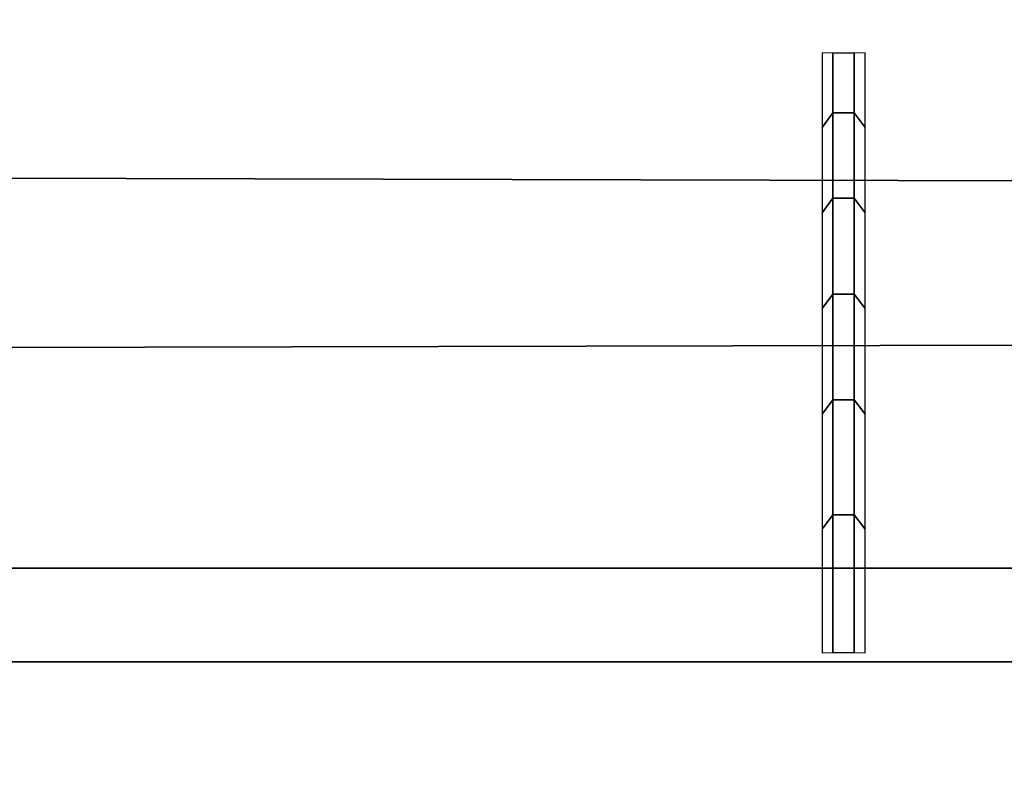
# Model space of a CAD drawing. Header units: inches. Extents: x 0 to 69, y -28.1 to 0.1.
# Tile 75 of 170: x 22.826 to 23.065, y -0.352 to -0.167. Entities that reach past the tile are written whole.
import ezdxf

# ---------------------------------------------------------------- set-up
doc = ezdxf.new("R2010")
doc.units = ezdxf.units.IN
doc.header["$LTSCALE"] = 0.03937
doc.header["$MEASUREMENT"] = 0
doc.layers.add('A-FURN-3-ST', color=151, linetype='Continuous')
doc.layers.add('A-FURN-3-STITCH', color=15, linetype='Continuous')

msp = doc.modelspace()

# ---------------------------------------------------------------- meshes
at = {"layer": 'A-FURN-3-ST'}
mesh = msp.add_polyface(dxfattribs=at)
corners = [(0.25, -1.1, 18), (68.75, -1.1, 18), (0.25, -0.81543, 17.96255), (68.75, -0.81543, 17.96255), (0.25, -0.55024, 17.85277), (68.75, -0.55024, 17.85277), (0.25, -0.32248, 17.67812), (68.75, -0.32248, 17.67812), (0.25, -0.14765, 17.45049), (68.75, -0.14765, 17.45049), (0.25, -0.03766, 17.18538), (68.75, -0.03766, 17.18538), (0.25, 0, 16.90085), (68.75, 0.00877, 5.50038), (0.25, 0.00877, 5.50038), (0.25, -0.02918, 5.30892), (68.75, -0.02918, 5.30892), (0.25, -0.13754, 5.14658), (68.75, -0.13754, 5.14658), (0.25, -0.2998, 5.0381), (68.75, -0.2998, 5.0381), (0.25, -0.49123, 5), (0.25, -27.51, 5), (0.125, -0.49123, 5.03349), (0.125, -27.51, 5.03349), (0.03349, -0.49123, 5.125), (0.03349, -0.14469, 5.35669), (0.125, -0.02472, 5.50036), (0.125, -0.06013, 5.32172), (0.125, -0.16123, 5.17026), (0.125, -0.31262, 5.06904), (0.03349, -0.125, 16.90075), (0.125, -0.03349, 16.90082), (0.125, -0.07001, 17.17669), (0.03349, -0.84777, 17.84181), (0.125, -1.1, 17.96651), (0.125, -0.8241, 17.9302), (0.03349, -0.41084, 17.58969), (0.125, -0.34616, 17.65442), (0.125, -0.17665, 17.43373), (0.03349, -0.25588, 17.38793), (0.03349, -0.15838, 17.15295), (0.125, -0.56698, 17.82376), (0.125, -26.91, 17.96651), (0.25, -26.91, 18)]
mesh.append_faces([[corners[k] for k in face] for face in [(0, 1, 2), (2, 3, 4), (4, 5, 6), (6, 7, 8), (8, 9, 10), (10, 11, 12), (12, 13, 14), (14, 13, 15), (15, 16, 17), (17, 18, 19), (19, 20, 21), (21, 22, 23), (23, 24, 25), (26, 27, 28), (28, 27, 14), (28, 14, 15), (28, 15, 29), (29, 15, 17), (29, 17, 30), (30, 17, 19), (30, 19, 23), (23, 19, 21), (23, 25, 30), (27, 31, 32), (27, 32, 14), (14, 32, 12), (31, 33, 32), (32, 33, 10), (32, 10, 12), (34, 35, 36), (37, 38, 39, 40), (40, 39, 33, 41), (35, 0, 36), (36, 0, 2), (36, 2, 42), (42, 2, 4), (42, 4, 38), (38, 4, 6), (38, 6, 39), (39, 6, 8), (39, 8, 33), (33, 8, 10), (35, 43, 0), (44, 1, 0)]])
mesh = msp.add_polyface(dxfattribs=at)
corners = [(68.875, -0.49123, 5.03349), (68.875, -27.51, 5.03349), (68.75, -0.49123, 5), (68.75, 0.00877, 5.50038), (68.875, -0.02472, 5.50036), (68.75, -0.02918, 5.30892), (68.875, -0.06013, 5.32172), (68.75, -0.13754, 5.14658), (68.875, -0.16123, 5.17026), (68.75, -0.2998, 5.0381), (68.875, -0.31262, 5.06904), (68.96651, -0.34766, 5.15357), (68.96651, -0.11623, 5.50029), (68.96651, -0.14469, 5.35669), (68.96651, -0.22596, 5.23494), (68.75, 0, 16.90085), (68.875, -0.03349, 16.90082), (68.75, -1.1, 18), (68.875, -1.1, 17.96651), (68.75, -0.81543, 17.96255), (68.875, -0.8241, 17.9302), (68.75, -0.55024, 17.85277), (68.875, -0.56698, 17.82376), (68.75, -0.32248, 17.67812), (68.875, -0.34616, 17.65442), (68.75, -0.14765, 17.45049), (68.875, -0.17665, 17.43373), (68.75, -0.03766, 17.18538), (68.875, -0.07001, 17.17669), (68.96651, -0.15838, 17.15295), (68.96651, -1.1, 17.875), (68.75, -26.91, 18), (68.875, -26.91, 17.96651), (0.25, -0.81543, 17.96255), (0.25, -0.55024, 17.85277), (0.25, -0.32248, 17.67812), (0.25, -0.14765, 17.45049), (0.25, -0.03766, 17.18538), (0.25, 0, 16.90085), (0.25, -0.02918, 5.30892), (0.25, -0.13754, 5.14658), (0.25, -0.2998, 5.0381), (0.25, -0.49123, 5), (68.75, -27.51, 5)]
mesh.append_faces([[corners[k] for k in face] for face in [(0, 1, 2), (3, 4, 5), (5, 4, 6), (5, 6, 7), (7, 6, 8), (7, 8, 9), (9, 8, 10), (9, 10, 2), (2, 10, 0), (0, 10, 11), (12, 6, 4), (8, 6, 13, 14), (3, 15, 4), (4, 15, 16), (4, 16, 12), (17, 18, 19), (19, 18, 20), (19, 20, 21), (21, 20, 22), (21, 22, 23), (23, 22, 24), (23, 24, 25), (25, 24, 26), (25, 26, 27), (27, 26, 28), (27, 28, 15), (15, 28, 16), (16, 28, 29), (18, 30, 20), (17, 31, 18), (18, 32, 30), (33, 17, 19), (34, 19, 21), (35, 21, 23), (36, 23, 25), (37, 25, 27), (38, 27, 15), (15, 3, 38), (39, 3, 5), (40, 5, 7), (41, 7, 9), (42, 9, 2), (2, 43, 42)]])
at = {"layer": 'A-FURN-3-STITCH'}
mesh = msp.add_polymesh((7, 4), dxfattribs=at)
for k, corner in enumerate([(23.0308, -0.17495, 17.49455), (23.02819, -0.17498, 17.49454), (23.02299, -0.17498, 17.49454), (23.02038, -0.17495, 17.49455), (23.0308, -0.19298, 17.52925), (23.02819, -0.18946, 17.53207), (23.02299, -0.18946, 17.53207), (23.02038, -0.19298, 17.52925), (23.0308, -0.21367, 17.56243), (23.02819, -0.21015, 17.56525), (23.02299, -0.21015, 17.56525), (23.02038, -0.21367, 17.56243), (23.0308, -0.2369, 17.59388), (23.02819, -0.23338, 17.5967), (23.02299, -0.23338, 17.5967), (23.02038, -0.2369, 17.59388), (23.0308, -0.26252, 17.62342), (23.02819, -0.259, 17.62624), (23.02299, -0.259, 17.62624), (23.02038, -0.26252, 17.62342), (23.0308, -0.29038, 17.65086), (23.02819, -0.28686, 17.65367), (23.02299, -0.28686, 17.65367), (23.02038, -0.29038, 17.65086), (23.0308, -0.32031, 17.67602), (23.02819, -0.32027, 17.67605), (23.02299, -0.32027, 17.67605), (23.02038, -0.32031, 17.67602)]):
    mesh.set_mesh_vertex(divmod(k, 4), corner)

doc.saveas('drawing.dxf')
